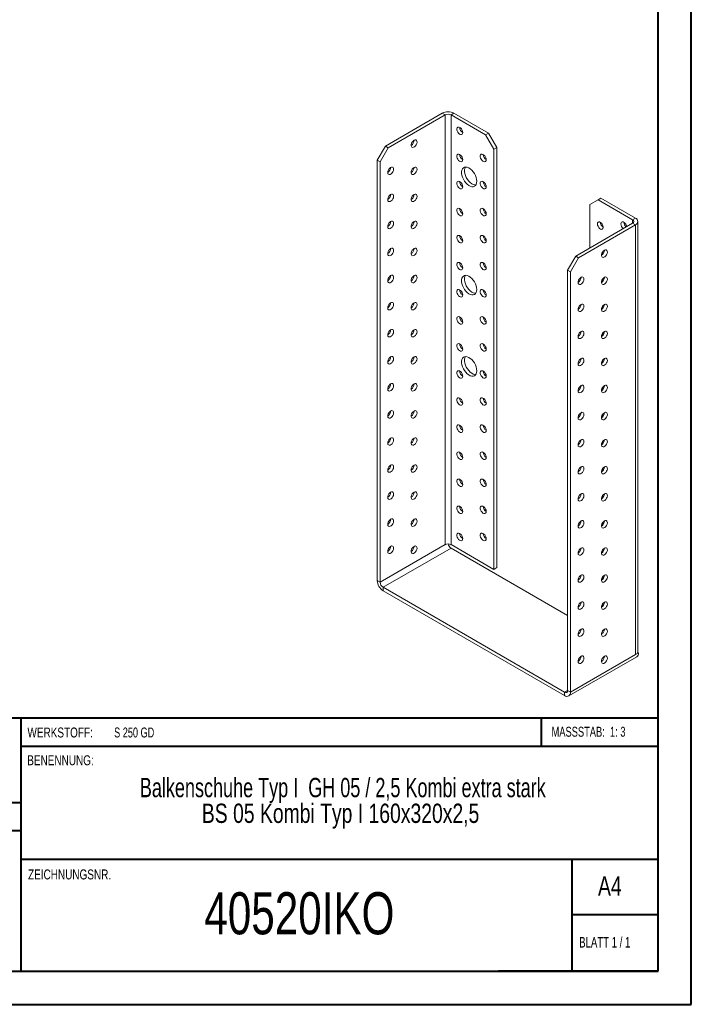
# Model space of a CAD drawing. Header units: millimetres. Extents: x 0 to 210, y 0 to 297.
# Tile 2 of 3: x 109 to 210, y 0 to 149. Entities that reach past the tile are written whole.
import ezdxf

# ---------------------------------------------------------------- set-up
doc = ezdxf.new("R2010")
doc.units = ezdxf.units.MM
doc.styles.add('SLDTEXTSTYLE0', font='TXT', dxfattribs={"width": 0.75})
doc.styles.add('SLDTEXTSTYLE1', font='TXT', dxfattribs={"width": 0.681818})
doc.styles.add('SLDTEXTSTYLE2', font='TXT', dxfattribs={"width": 0.7})
doc.styles.add('SLDTEXTSTYLE3', font='TXT', dxfattribs={"width": 0.6875})
doc.styles.add('SLDTEXTSTYLE4', font='TXT', dxfattribs={"width": 0.69898})

# ---------------------------------------------------------------- blocks, each defined once
blk = doc.blocks.new('SW_NOTE_1')
at = {"color": 0, "linetype": 'Continuous', "lineweight": 0, "char_height": 2.9104, "attachment_point": 2}
for s, insert, style in [('Balkenschuhe Typ I  GH 05 / 2,5 Kombi extra stark', (45.38, 3.75), 'SLDTEXTSTYLE4'), ('BS 05 Kombi Typ I 160x320x2,5', (45.05, -0.13), 'SLDTEXTSTYLE0')]:
    blk.add_mtext(s, dxfattribs=dict(at, insert=insert, style=style))

msp = doc.modelspace()

# ---------------------------------------------------------------- linework, layer by layer
at = {"color": 7, "linetype": 'Continuous', "lineweight": 40}
for p, q in [((210.08, 0.21), (210.08, 297.21)), ((205.08, 5.21), (205.08, 292.21)), ((205.08, 43.37), (10.11, 43.37)), ((108.91, 43.37), (108.91, 5.12)), ((187.47, 39.12), (187.47, 43.37)), ((205.08, 39.12), (108.91, 39.12)), ((108.91, 30.62), (10.11, 30.62)), ((108.91, 26.37), (10.11, 26.37)), ((108.91, 22.12), (205.08, 22.12)), ((192.08, 5.21), (192.08, 22.21)), ((205.08, 13.71), (192.08, 13.71)), ((10.08, 5.21), (205.08, 5.21)), ((205.08, 5.21), (180.99, 5.21)), ((0.08, 0.21), (210.08, 0.21))]:
    msp.add_line(p, q, dxfattribs=at)
at = {"color": 7, "linetype": 'Continuous', "lineweight": 15}
for p, q in [((163.92, 129.65), (172.49, 134.6)), ((164.36, 129.4), (172.93, 134.35)), ((172.93, 134.35), (172.49, 134.6)), ((172.93, 134.35), (172.93, 69.54)), ((173.82, 134.35), (174.26, 134.6)), ((173.82, 69.54), (173.82, 134.35)), ((173.82, 134.35), (179.03, 131.34)), ((174.26, 134.6), (179.47, 131.59)), ((179.03, 131.34), (179.47, 131.59)), ((180.27, 129.19), (179.03, 131.34)), ((179.47, 131.59), (180.71, 129.45)), ((162.68, 127.51), (163.92, 129.65)), ((164.36, 129.4), (163.12, 127.26)), ((163.92, 129.65), (164.36, 129.4)), ((180.71, 129.45), (180.27, 129.19)), ((180.71, 129.45), (180.71, 66.07)), ((180.27, 129.19), (180.27, 65.81)), ((163.12, 127.26), (162.68, 127.51)), ((162.68, 64.13), (162.68, 127.51)), ((163.12, 63.87), (163.12, 127.26)), ((196.44, 121.8), (196, 121.54)), ((196.44, 121.8), (201.66, 118.79)), ((196, 121.54), (194.76, 120.83)), ((194.76, 114.3), (194.76, 120.83)), ((196, 121.54), (201.22, 118.53)), ((192.64, 113.07), (201.22, 118.02)), ((193.08, 112.82), (201.66, 117.77)), ((201.22, 118.53), (201.66, 118.79)), ((201.22, 118.53), (201.22, 118.02)), ((201.22, 118.02), (201.66, 117.77)), ((201.66, 52.95), (201.66, 117.77)), ((202.02, 53.46), (202.02, 118.28)), ((191.41, 110.93), (192.64, 113.07)), ((192.64, 113.07), (193.08, 112.82)), ((193.08, 112.82), (191.85, 110.67)), ((191.85, 110.67), (191.41, 110.93)), ((191.41, 47.54), (191.41, 110.93)), ((191.85, 47.29), (191.85, 110.67)), ((172.93, 69.54), (163.12, 63.87)), ((163.56, 63.11), (173.82, 69.03)), ((180.27, 65.81), (173.82, 69.54)), ((191.41, 58.87), (173.82, 69.03)), ((180.71, 66.07), (180.27, 65.81)), ((163.12, 63.87), (162.68, 64.13)), ((163.56, 63.11), (190.96, 47.29)), ((163.56, 63.11), (163.56, 62.6)), ((163.56, 62.6), (190.96, 46.78)), ((196.8, 56.27), (196.62, 56.37)), ((191.59, 46.72), (201.84, 52.64)), ((191.85, 47.29), (201.66, 52.95)), ((202.1, 53.21), (201.66, 52.95)), ((201.98, 53.28), (202.1, 53.21)), ((191.41, 47.54), (190.96, 47.29)), ((191.41, 47.54), (191.85, 47.29)), ((190.96, 47.29), (190.96, 46.78))]:
    msp.add_line(p, q, dxfattribs=at)
at = {"color": 7, "linetype": 'Continuous', "lineweight": 15, "flags": 128}
for points in [[(175.58, 131.69), (175.56, 131.87), (175.49, 132.06), (175.38, 132.24), (175.25, 132.38), (175.11, 132.48), (174.96, 132.52), (174.84, 132.5), (174.75, 132.42), (174.71, 132.29), (174.71, 132.12), (174.75, 131.93), (174.84, 131.75), (174.96, 131.59), (175.11, 131.46), (175.25, 131.39), (175.38, 131.38), (175.49, 131.44), (175.56, 131.54), (175.58, 131.69)], [(168.25, 130.52), (168.1, 130.41), (167.98, 130.26), (167.88, 130.08), (167.82, 129.89), (167.81, 129.71), (167.84, 129.57), (167.92, 129.48), (168.04, 129.44), (168.17, 129.47), (168.32, 129.55), (168.46, 129.68), (168.57, 129.85), (168.65, 130.04), (168.69, 130.22), (168.68, 130.38), (168.62, 130.5), (168.52, 130.57), (168.39, 130.58), (168.25, 130.52)], [(175.58, 127.61), (175.56, 127.79), (175.49, 127.98), (175.38, 128.15), (175.25, 128.3), (175.11, 128.4), (174.96, 128.44), (174.84, 128.42), (174.75, 128.33), (174.71, 128.2), (174.71, 128.03), (174.75, 127.85), (174.84, 127.66), (174.96, 127.5), (175.11, 127.38), (175.25, 127.31), (175.38, 127.3), (175.49, 127.35), (175.56, 127.46), (175.58, 127.61)], [(179.12, 127.61), (179.1, 127.79), (179.03, 127.98), (178.92, 128.16), (178.79, 128.3), (178.64, 128.4), (178.5, 128.44), (178.38, 128.42), (178.29, 128.33), (178.24, 128.2), (178.24, 128.04), (178.29, 127.85), (178.38, 127.66), (178.5, 127.5), (178.64, 127.38), (178.79, 127.31), (178.92, 127.3), (179.03, 127.35), (179.1, 127.46), (179.12, 127.61)], [(164.71, 126.44), (164.57, 126.33), (164.44, 126.17), (164.34, 125.99), (164.28, 125.81), (164.27, 125.63), (164.31, 125.49), (164.39, 125.4), (164.5, 125.36), (164.64, 125.38), (164.78, 125.47), (164.92, 125.6), (165.04, 125.77), (165.12, 125.96), (165.15, 126.14), (165.14, 126.3), (165.08, 126.42), (164.98, 126.49), (164.86, 126.49), (164.71, 126.44)], [(168.25, 126.44), (168.1, 126.33), (167.98, 126.17), (167.88, 125.99), (167.82, 125.81), (167.81, 125.63), (167.84, 125.49), (167.92, 125.39), (168.04, 125.36), (168.17, 125.38), (168.32, 125.47), (168.46, 125.6), (168.57, 125.77), (168.65, 125.96), (168.69, 126.14), (168.68, 126.3), (168.62, 126.42), (168.52, 126.49), (168.39, 126.49), (168.25, 126.44)], [(177.71, 124.35), (177.68, 124.63), (177.61, 124.92), (177.5, 125.22), (177.35, 125.51), (177.16, 125.78), (176.96, 126.02), (176.73, 126.22), (176.5, 126.37), (176.27, 126.46), (176.05, 126.49), (175.85, 126.46), (175.68, 126.38), (175.55, 126.23), (175.46, 126.04), (175.41, 125.8), (175.41, 125.54), (175.46, 125.25), (175.55, 124.95), (175.68, 124.65), (175.85, 124.37), (176.05, 124.11), (176.27, 123.89), (176.5, 123.72), (176.73, 123.6), (176.96, 123.53), (177.16, 123.53), (177.35, 123.59), (177.5, 123.71), (177.61, 123.88), (177.68, 124.09), (177.71, 124.35)], [(176, 126.49), (175.99, 126.49), (175.9, 126.29), (175.85, 126.06), (175.85, 125.79), (175.9, 125.5), (175.99, 125.2), (176.13, 124.9), (176.29, 124.62), (176.49, 124.37), (176.71, 124.15), (176.94, 123.97), (177.17, 123.85), (177.4, 123.79), (177.56, 123.78)], [(175.58, 123.53), (175.56, 123.71), (175.49, 123.9), (175.38, 124.07), (175.25, 124.22), (175.11, 124.31), (174.96, 124.35), (174.84, 124.33), (174.75, 124.25), (174.71, 124.12), (174.71, 123.95), (174.75, 123.77), (174.84, 123.58), (174.96, 123.42), (175.11, 123.3), (175.25, 123.23), (175.38, 123.22), (175.49, 123.27), (175.56, 123.38), (175.58, 123.53)], [(179.12, 123.53), (179.1, 123.71), (179.03, 123.9), (178.92, 124.07), (178.79, 124.22), (178.64, 124.31), (178.5, 124.35), (178.38, 124.33), (178.29, 124.25), (178.24, 124.12), (178.24, 123.95), (178.29, 123.77), (178.38, 123.58), (178.5, 123.42), (178.64, 123.3), (178.79, 123.23), (178.92, 123.22), (179.03, 123.27), (179.1, 123.38), (179.12, 123.53)], [(164.71, 122.36), (164.57, 122.25), (164.44, 122.09), (164.34, 121.91), (164.28, 121.72), (164.27, 121.55), (164.31, 121.41), (164.39, 121.31), (164.5, 121.28), (164.64, 121.3), (164.78, 121.38), (164.92, 121.52), (165.04, 121.69), (165.12, 121.87), (165.15, 122.06), (165.14, 122.22), (165.08, 122.34), (164.98, 122.41), (164.86, 122.41), (164.71, 122.36)], [(168.25, 122.36), (168.1, 122.25), (167.98, 122.09), (167.88, 121.91), (167.82, 121.72), (167.81, 121.55), (167.84, 121.41), (167.92, 121.31), (168.04, 121.28), (168.17, 121.3), (168.32, 121.38), (168.46, 121.52), (168.57, 121.69), (168.65, 121.87), (168.69, 122.06), (168.68, 122.22), (168.62, 122.34), (168.52, 122.4), (168.39, 122.41), (168.25, 122.36)], [(175.58, 119.45), (175.56, 119.63), (175.49, 119.81), (175.38, 119.99), (175.25, 120.13), (175.11, 120.23), (174.96, 120.27), (174.84, 120.25), (174.75, 120.17), (174.71, 120.04), (174.71, 119.87), (174.75, 119.68), (174.84, 119.5), (174.96, 119.34), (175.11, 119.21), (175.25, 119.14), (175.38, 119.14), (175.49, 119.19), (175.56, 119.29), (175.58, 119.45)], [(179.12, 119.45), (179.1, 119.63), (179.03, 119.81), (178.92, 119.99), (178.79, 120.13), (178.64, 120.23), (178.5, 120.27), (178.38, 120.25), (178.29, 120.17), (178.24, 120.04), (178.24, 119.87), (178.29, 119.68), (178.38, 119.5), (178.5, 119.34), (178.64, 119.21), (178.79, 119.14), (178.92, 119.14), (179.03, 119.19), (179.1, 119.3), (179.12, 119.45)], [(164.71, 118.27), (164.57, 118.16), (164.44, 118.01), (164.34, 117.83), (164.28, 117.64), (164.27, 117.47), (164.31, 117.32), (164.39, 117.23), (164.5, 117.19), (164.64, 117.22), (164.78, 117.3), (164.92, 117.44), (165.04, 117.61), (165.12, 117.79), (165.15, 117.98), (165.14, 118.14), (165.08, 118.26), (164.98, 118.32), (164.86, 118.33), (164.71, 118.27)], [(168.25, 118.27), (168.1, 118.16), (167.98, 118.01), (167.88, 117.83), (167.82, 117.64), (167.81, 117.47), (167.84, 117.32), (167.92, 117.23), (168.04, 117.19), (168.17, 117.22), (168.32, 117.3), (168.46, 117.44), (168.57, 117.6), (168.65, 117.79), (168.69, 117.97), (168.68, 118.14), (168.62, 118.26), (168.52, 118.32), (168.39, 118.33), (168.25, 118.27)], [(195.91, 117.92), (195.94, 118.07), (196.01, 118.18), (196.11, 118.23), (196.25, 118.22), (196.39, 118.15), (196.53, 118.03), (196.65, 117.87), (196.74, 117.68), (196.79, 117.49), (196.79, 117.33), (196.74, 117.2), (196.65, 117.11), (196.53, 117.09), (196.39, 117.13), (196.25, 117.23), (196.11, 117.37), (196.01, 117.55), (195.94, 117.74), (195.91, 117.92)], [(199.45, 117.92), (199.47, 118.07), (199.54, 118.18), (199.65, 118.23), (199.78, 118.22), (199.93, 118.15), (200.07, 118.03), (200.19, 117.87), (200.28, 117.68), (200.32, 117.51)], [(175.58, 115.36), (175.56, 115.54), (175.49, 115.73), (175.38, 115.91), (175.25, 116.05), (175.11, 116.15), (174.96, 116.19), (174.84, 116.17), (174.75, 116.09), (174.71, 115.95), (174.71, 115.79), (174.75, 115.6), (174.84, 115.42), (174.96, 115.25), (175.11, 115.13), (175.25, 115.06), (175.38, 115.05), (175.49, 115.1), (175.56, 115.21), (175.58, 115.36)], [(179.12, 115.36), (179.1, 115.54), (179.03, 115.73), (178.92, 115.91), (178.79, 116.05), (178.64, 116.15), (178.5, 116.19), (178.38, 116.17), (178.29, 116.09), (178.24, 115.96), (178.24, 115.79), (178.29, 115.6), (178.38, 115.42), (178.5, 115.25), (178.64, 115.13), (178.79, 115.06), (178.92, 115.05), (179.03, 115.1), (179.1, 115.21), (179.12, 115.36)], [(164.71, 114.19), (164.57, 114.08), (164.44, 113.93), (164.34, 113.75), (164.28, 113.56), (164.27, 113.38), (164.31, 113.24), (164.39, 113.15), (164.5, 113.11), (164.64, 113.14), (164.78, 113.22), (164.92, 113.35), (165.04, 113.52), (165.12, 113.71), (165.15, 113.89), (165.14, 114.05), (165.08, 114.17), (164.98, 114.24), (164.86, 114.25), (164.71, 114.19)], [(168.25, 114.19), (168.1, 114.08), (167.98, 113.93), (167.88, 113.75), (167.82, 113.56), (167.81, 113.38), (167.84, 113.24), (167.92, 113.15), (168.04, 113.11), (168.17, 113.13), (168.32, 113.22), (168.46, 113.35), (168.57, 113.52), (168.65, 113.71), (168.69, 113.89), (168.68, 114.05), (168.62, 114.17), (168.52, 114.24), (168.39, 114.25), (168.25, 114.19)], [(196.97, 113.94), (196.83, 113.83), (196.7, 113.67), (196.6, 113.49), (196.55, 113.31), (196.53, 113.13), (196.57, 112.99), (196.65, 112.89), (196.76, 112.86), (196.9, 112.88), (197.05, 112.97), (197.18, 113.1), (197.3, 113.27), (197.38, 113.46), (197.41, 113.64), (197.4, 113.8), (197.34, 113.92), (197.25, 113.99), (197.12, 113.99), (196.97, 113.94)], [(196.74, 113.36), (196.69, 113.4), (196.6, 113.49)], [(196.71, 113.68), (196.74, 113.6), (196.79, 113.42)], [(175.58, 111.28), (175.56, 111.46), (175.49, 111.65), (175.38, 111.82), (175.25, 111.97), (175.11, 112.07), (174.96, 112.11), (174.84, 112.08), (174.75, 112), (174.71, 111.87), (174.71, 111.7), (174.75, 111.52), (174.84, 111.33), (174.96, 111.17), (175.11, 111.05), (175.25, 110.98), (175.38, 110.97), (175.49, 111.02), (175.56, 111.13), (175.58, 111.28)], [(179.12, 111.28), (179.1, 111.46), (179.03, 111.65), (178.92, 111.82), (178.79, 111.97), (178.64, 112.07), (178.5, 112.11), (178.38, 112.09), (178.29, 112), (178.24, 111.87), (178.24, 111.7), (178.29, 111.52), (178.38, 111.33), (178.5, 111.17), (178.64, 111.05), (178.79, 110.98), (178.92, 110.97), (179.03, 111.02), (179.1, 111.13), (179.12, 111.28)], [(164.71, 110.11), (164.57, 110), (164.44, 109.84), (164.34, 109.66), (164.28, 109.48), (164.27, 109.3), (164.31, 109.16), (164.39, 109.06), (164.5, 109.03), (164.64, 109.05), (164.78, 109.14), (164.92, 109.27), (165.04, 109.44), (165.12, 109.63), (165.15, 109.81), (165.14, 109.97), (165.08, 110.09), (164.98, 110.16), (164.86, 110.16), (164.71, 110.11)], [(168.25, 110.11), (168.1, 110), (167.98, 109.84), (167.88, 109.66), (167.82, 109.48), (167.81, 109.3), (167.84, 109.16), (167.92, 109.06), (168.04, 109.03), (168.17, 109.05), (168.32, 109.14), (168.46, 109.27), (168.57, 109.44), (168.65, 109.63), (168.69, 109.81), (168.68, 109.97), (168.62, 110.09), (168.52, 110.16), (168.39, 110.16), (168.25, 110.11)], [(177.71, 108.02), (177.68, 108.3), (177.61, 108.59), (177.5, 108.89), (177.35, 109.18), (177.16, 109.45), (176.96, 109.69), (176.73, 109.89), (176.5, 110.04), (176.27, 110.13), (176.05, 110.16), (175.85, 110.13), (175.68, 110.05), (175.55, 109.9), (175.46, 109.71), (175.41, 109.47), (175.41, 109.2), (175.46, 108.91), (175.55, 108.61), (175.68, 108.32), (175.85, 108.04), (176.05, 107.78), (176.27, 107.56), (176.5, 107.39), (176.73, 107.27), (176.96, 107.2), (177.16, 107.2), (177.35, 107.26), (177.5, 107.38), (177.61, 107.55), (177.68, 107.76), (177.71, 108.02)], [(176, 110.16), (175.99, 110.16), (175.9, 109.96), (175.85, 109.73), (175.85, 109.46), (175.9, 109.17), (175.99, 108.87), (176.13, 108.57), (176.29, 108.29), (176.49, 108.03), (176.71, 107.82), (176.94, 107.64), (177.17, 107.52), (177.4, 107.46), (177.56, 107.45)], [(193.44, 109.86), (193.29, 109.75), (193.17, 109.59), (193.07, 109.41), (193.01, 109.22), (193, 109.05), (193.03, 108.91), (193.11, 108.81), (193.23, 108.78), (193.37, 108.8), (193.51, 108.88), (193.65, 109.02), (193.76, 109.19), (193.84, 109.37), (193.88, 109.56), (193.87, 109.72), (193.81, 109.84), (193.71, 109.9), (193.58, 109.91), (193.44, 109.86)], [(196.97, 109.86), (196.83, 109.74), (196.7, 109.59), (196.6, 109.41), (196.55, 109.22), (196.53, 109.05), (196.57, 108.91), (196.65, 108.81), (196.76, 108.77), (196.9, 108.8), (197.05, 108.88), (197.18, 109.02), (197.3, 109.19), (197.38, 109.37), (197.41, 109.56), (197.4, 109.72), (197.34, 109.84), (197.25, 109.9), (197.12, 109.91), (196.97, 109.86)], [(196.74, 109.28), (196.69, 109.32), (196.6, 109.41)], [(196.71, 109.6), (196.74, 109.52), (196.79, 109.34)], [(175.58, 107.2), (175.56, 107.38), (175.49, 107.57), (175.38, 107.74), (175.25, 107.89), (175.11, 107.98), (174.96, 108.02), (174.84, 108), (174.75, 107.92), (174.71, 107.79), (174.71, 107.62), (174.75, 107.44), (174.84, 107.25), (174.96, 107.09), (175.11, 106.97), (175.25, 106.9), (175.38, 106.89), (175.49, 106.94), (175.56, 107.05), (175.58, 107.2)], [(179.12, 107.2), (179.1, 107.38), (179.03, 107.57), (178.92, 107.74), (178.79, 107.89), (178.64, 107.98), (178.5, 108.02), (178.38, 108), (178.29, 107.92), (178.24, 107.79), (178.24, 107.62), (178.29, 107.44), (178.38, 107.25), (178.5, 107.09), (178.64, 106.97), (178.79, 106.9), (178.92, 106.89), (179.03, 106.94), (179.1, 107.05), (179.12, 107.2)], [(164.71, 106.03), (164.57, 105.91), (164.44, 105.76), (164.34, 105.58), (164.28, 105.39), (164.27, 105.22), (164.31, 105.08), (164.39, 104.98), (164.5, 104.94), (164.64, 104.97), (164.78, 105.05), (164.92, 105.19), (165.04, 105.36), (165.12, 105.54), (165.15, 105.73), (165.14, 105.89), (165.08, 106.01), (164.98, 106.07), (164.86, 106.08), (164.71, 106.03)], [(168.25, 106.03), (168.1, 105.91), (167.98, 105.76), (167.88, 105.58), (167.82, 105.39), (167.81, 105.22), (167.84, 105.08), (167.92, 104.98), (168.04, 104.94), (168.17, 104.97), (168.32, 105.05), (168.46, 105.19), (168.57, 105.36), (168.65, 105.54), (168.69, 105.73), (168.68, 105.89), (168.62, 106.01), (168.52, 106.07), (168.39, 106.08), (168.25, 106.03)], [(193.44, 105.77), (193.29, 105.66), (193.17, 105.51), (193.07, 105.33), (193.01, 105.14), (193, 104.97), (193.03, 104.82), (193.11, 104.73), (193.23, 104.69), (193.37, 104.72), (193.51, 104.8), (193.65, 104.94), (193.76, 105.1), (193.84, 105.29), (193.88, 105.47), (193.87, 105.64), (193.81, 105.76), (193.71, 105.82), (193.58, 105.83), (193.44, 105.77)], [(196.97, 105.77), (196.83, 105.66), (196.7, 105.51), (196.6, 105.33), (196.55, 105.14), (196.53, 104.97), (196.57, 104.82), (196.65, 104.73), (196.76, 104.69), (196.9, 104.72), (197.05, 104.8), (197.18, 104.93), (197.3, 105.1), (197.38, 105.29), (197.41, 105.47), (197.4, 105.63), (197.34, 105.75), (197.25, 105.82), (197.12, 105.83), (196.97, 105.77)], [(196.71, 105.52), (196.74, 105.43), (196.79, 105.25)], [(196.74, 105.19), (196.69, 105.24), (196.6, 105.32)], [(175.58, 103.12), (175.56, 103.3), (175.49, 103.48), (175.38, 103.66), (175.25, 103.8), (175.11, 103.9), (174.96, 103.94), (174.84, 103.92), (174.75, 103.84), (174.71, 103.71), (174.71, 103.54), (174.75, 103.35), (174.84, 103.17), (174.96, 103.01), (175.11, 102.88), (175.25, 102.81), (175.38, 102.8), (175.49, 102.86), (175.56, 102.96), (175.58, 103.12)], [(179.12, 103.12), (179.1, 103.3), (179.03, 103.48), (178.92, 103.66), (178.79, 103.8), (178.64, 103.9), (178.5, 103.94), (178.38, 103.92), (178.29, 103.84), (178.24, 103.71), (178.24, 103.54), (178.29, 103.35), (178.38, 103.17), (178.5, 103.01), (178.64, 102.88), (178.79, 102.81), (178.92, 102.8), (179.03, 102.86), (179.1, 102.96), (179.12, 103.12)], [(164.71, 101.94), (164.57, 101.83), (164.44, 101.68), (164.34, 101.5), (164.28, 101.31), (164.27, 101.14), (164.31, 100.99), (164.39, 100.9), (164.5, 100.86), (164.64, 100.89), (164.78, 100.97), (164.92, 101.1), (165.04, 101.27), (165.12, 101.46), (165.15, 101.64), (165.14, 101.8), (165.08, 101.93), (164.98, 101.99), (164.86, 102), (164.71, 101.94)], [(168.25, 101.94), (168.1, 101.83), (167.98, 101.68), (167.88, 101.5), (167.82, 101.31), (167.81, 101.14), (167.84, 100.99), (167.92, 100.9), (168.04, 100.86), (168.17, 100.89), (168.32, 100.97), (168.46, 101.1), (168.57, 101.27), (168.65, 101.46), (168.69, 101.64), (168.68, 101.8), (168.62, 101.92), (168.52, 101.99), (168.39, 102), (168.25, 101.94)], [(193.44, 101.69), (193.29, 101.58), (193.17, 101.43), (193.07, 101.25), (193.01, 101.06), (193, 100.88), (193.03, 100.74), (193.11, 100.65), (193.23, 100.61), (193.37, 100.63), (193.51, 100.72), (193.65, 100.85), (193.76, 101.02), (193.84, 101.21), (193.88, 101.39), (193.87, 101.55), (193.81, 101.67), (193.71, 101.74), (193.58, 101.75), (193.44, 101.69)], [(196.97, 101.69), (196.83, 101.58), (196.7, 101.43), (196.6, 101.25), (196.55, 101.06), (196.53, 100.88), (196.57, 100.74), (196.65, 100.65), (196.76, 100.61), (196.9, 100.63), (197.05, 100.72), (197.18, 100.85), (197.3, 101.02), (197.38, 101.21), (197.41, 101.39), (197.4, 101.55), (197.34, 101.67), (197.25, 101.74), (197.12, 101.75), (196.97, 101.69)], [(196.74, 101.11), (196.69, 101.15), (196.6, 101.24)], [(196.71, 101.43), (196.74, 101.35), (196.79, 101.17)], [(175.58, 99.03), (175.56, 99.21), (175.49, 99.4), (175.38, 99.58), (175.25, 99.72), (175.11, 99.82), (174.96, 99.86), (174.84, 99.84), (174.75, 99.76), (174.71, 99.62), (174.71, 99.46), (174.75, 99.27), (174.84, 99.09), (174.96, 98.92), (175.11, 98.8), (175.25, 98.73), (175.38, 98.72), (175.49, 98.77), (175.56, 98.88), (175.58, 99.03)], [(179.12, 99.03), (179.1, 99.21), (179.03, 99.4), (178.92, 99.58), (178.79, 99.72), (178.64, 99.82), (178.5, 99.86), (178.38, 99.84), (178.29, 99.76), (178.24, 99.62), (178.24, 99.46), (178.29, 99.27), (178.38, 99.09), (178.5, 98.92), (178.64, 98.8), (178.79, 98.73), (178.92, 98.72), (179.03, 98.77), (179.1, 98.88), (179.12, 99.03)], [(164.71, 97.86), (164.57, 97.75), (164.44, 97.6), (164.34, 97.42), (164.28, 97.23), (164.27, 97.05), (164.31, 96.91), (164.39, 96.82), (164.5, 96.78), (164.64, 96.8), (164.78, 96.89), (164.92, 97.02), (165.04, 97.19), (165.12, 97.38), (165.15, 97.56), (165.14, 97.72), (165.08, 97.84), (164.98, 97.91), (164.86, 97.92), (164.71, 97.86)], [(168.25, 97.86), (168.1, 97.75), (167.98, 97.6), (167.88, 97.41), (167.82, 97.23), (167.81, 97.05), (167.84, 96.91), (167.92, 96.82), (168.04, 96.78), (168.17, 96.8), (168.32, 96.89), (168.46, 97.02), (168.57, 97.19), (168.65, 97.38), (168.69, 97.56), (168.68, 97.72), (168.62, 97.84), (168.52, 97.91), (168.39, 97.91), (168.25, 97.86)], [(177.71, 95.77), (177.68, 96.05), (177.61, 96.34), (177.5, 96.64), (177.35, 96.94), (177.16, 97.21), (176.96, 97.44), (176.73, 97.64), (176.5, 97.79), (176.27, 97.88), (176.05, 97.91), (175.85, 97.89), (175.68, 97.8), (175.55, 97.65), (175.46, 97.46), (175.41, 97.22), (175.41, 96.96), (175.46, 96.67), (175.55, 96.37), (175.68, 96.07), (175.85, 95.79), (176.05, 95.53), (176.27, 95.31), (176.5, 95.14), (176.73, 95.02), (176.96, 94.96), (177.16, 94.95), (177.35, 95.01), (177.5, 95.13), (177.61, 95.3), (177.68, 95.51), (177.71, 95.77)], [(176, 97.91), (175.99, 97.91), (175.9, 97.72), (175.85, 97.48), (175.85, 97.21), (175.9, 96.92), (175.99, 96.62), (176.13, 96.32), (176.29, 96.04), (176.49, 95.79), (176.71, 95.57), (176.94, 95.39), (177.17, 95.27), (177.4, 95.21), (177.56, 95.2)], [(193.44, 97.61), (193.29, 97.5), (193.17, 97.34), (193.07, 97.16), (193.01, 96.98), (193, 96.8), (193.03, 96.66), (193.11, 96.56), (193.23, 96.53), (193.37, 96.55), (193.51, 96.64), (193.65, 96.77), (193.76, 96.94), (193.84, 97.13), (193.88, 97.31), (193.87, 97.47), (193.81, 97.59), (193.71, 97.66), (193.58, 97.66), (193.44, 97.61)], [(196.97, 97.61), (196.83, 97.5), (196.7, 97.34), (196.6, 97.16), (196.55, 96.97), (196.53, 96.8), (196.57, 96.66), (196.65, 96.56), (196.76, 96.53), (196.9, 96.55), (197.05, 96.64), (197.18, 96.77), (197.3, 96.94), (197.38, 97.13), (197.41, 97.31), (197.4, 97.47), (197.34, 97.59), (197.25, 97.66), (197.12, 97.66), (196.97, 97.61)], [(196.74, 97.03), (196.69, 97.07), (196.6, 97.16)], [(196.71, 97.35), (196.74, 97.27), (196.79, 97.09)], [(175.58, 94.95), (175.56, 95.13), (175.49, 95.32), (175.38, 95.49), (175.25, 95.64), (175.11, 95.74), (174.96, 95.78), (174.84, 95.75), (174.75, 95.67), (174.71, 95.54), (174.71, 95.37), (174.75, 95.19), (174.84, 95), (174.96, 94.84), (175.11, 94.72), (175.25, 94.65), (175.38, 94.64), (175.49, 94.69), (175.56, 94.8), (175.58, 94.95)], [(179.12, 94.95), (179.1, 95.13), (179.03, 95.32), (178.92, 95.49), (178.79, 95.64), (178.64, 95.74), (178.5, 95.78), (178.38, 95.75), (178.29, 95.67), (178.24, 95.54), (178.24, 95.37), (178.29, 95.19), (178.38, 95), (178.5, 94.84), (178.64, 94.72), (178.79, 94.65), (178.92, 94.64), (179.03, 94.69), (179.1, 94.8), (179.12, 94.95)], [(164.71, 93.78), (164.57, 93.67), (164.44, 93.51), (164.34, 93.33), (164.28, 93.14), (164.27, 92.97), (164.31, 92.83), (164.39, 92.73), (164.5, 92.7), (164.64, 92.72), (164.78, 92.81), (164.92, 92.94), (165.04, 93.11), (165.12, 93.3), (165.15, 93.48), (165.14, 93.64), (165.08, 93.76), (164.98, 93.83), (164.86, 93.83), (164.71, 93.78)], [(168.25, 93.78), (168.1, 93.67), (167.98, 93.51), (167.88, 93.33), (167.82, 93.14), (167.81, 92.97), (167.84, 92.83), (167.92, 92.73), (168.04, 92.7), (168.17, 92.72), (168.32, 92.81), (168.46, 92.94), (168.57, 93.11), (168.65, 93.3), (168.69, 93.48), (168.68, 93.64), (168.62, 93.76), (168.52, 93.83), (168.39, 93.83), (168.25, 93.78)], [(193.44, 93.52), (193.29, 93.41), (193.17, 93.26), (193.07, 93.08), (193.01, 92.89), (193, 92.72), (193.03, 92.58), (193.11, 92.48), (193.23, 92.44), (193.37, 92.47), (193.51, 92.55), (193.65, 92.69), (193.76, 92.86), (193.84, 93.04), (193.88, 93.23), (193.87, 93.39), (193.81, 93.51), (193.71, 93.57), (193.58, 93.58), (193.44, 93.52)], [(196.97, 93.52), (196.83, 93.41), (196.7, 93.26), (196.6, 93.08), (196.55, 92.89), (196.53, 92.72), (196.57, 92.58), (196.65, 92.48), (196.76, 92.44), (196.9, 92.47), (197.05, 92.55), (197.18, 92.69), (197.3, 92.86), (197.38, 93.04), (197.41, 93.23), (197.4, 93.39), (197.34, 93.51), (197.25, 93.57), (197.12, 93.58), (196.97, 93.52)], [(196.74, 92.94), (196.69, 92.99), (196.6, 93.08)], [(196.71, 93.27), (196.74, 93.18), (196.79, 93)], [(175.58, 90.87), (175.56, 91.05), (175.49, 91.24), (175.38, 91.41), (175.25, 91.55), (175.11, 91.65), (174.96, 91.69), (174.84, 91.67), (174.75, 91.59), (174.71, 91.46), (174.71, 91.29), (174.75, 91.1), (174.84, 90.92), (174.96, 90.76), (175.11, 90.64), (175.25, 90.57), (175.38, 90.56), (175.49, 90.61), (175.56, 90.72), (175.58, 90.87)], [(179.12, 90.87), (179.1, 91.05), (179.03, 91.24), (178.92, 91.41), (178.79, 91.56), (178.64, 91.65), (178.5, 91.69), (178.38, 91.67), (178.29, 91.59), (178.24, 91.46), (178.24, 91.29), (178.29, 91.1), (178.38, 90.92), (178.5, 90.76), (178.64, 90.64), (178.79, 90.57), (178.92, 90.56), (179.03, 90.61), (179.1, 90.72), (179.12, 90.87)], [(164.71, 89.69), (164.57, 89.58), (164.44, 89.43), (164.34, 89.25), (164.28, 89.06), (164.27, 88.89), (164.31, 88.75), (164.39, 88.65), (164.5, 88.61), (164.64, 88.64), (164.78, 88.72), (164.92, 88.86), (165.04, 89.03), (165.12, 89.21), (165.15, 89.4), (165.14, 89.56), (165.08, 89.68), (164.98, 89.74), (164.86, 89.75), (164.71, 89.69)], [(168.25, 89.69), (168.1, 89.58), (167.98, 89.43), (167.88, 89.25), (167.82, 89.06), (167.81, 88.89), (167.84, 88.75), (167.92, 88.65), (168.04, 88.61), (168.17, 88.64), (168.32, 88.72), (168.46, 88.86), (168.57, 89.03), (168.65, 89.21), (168.69, 89.4), (168.68, 89.56), (168.62, 89.68), (168.52, 89.74), (168.39, 89.75), (168.25, 89.69)], [(193.44, 89.44), (193.29, 89.33), (193.17, 89.18), (193.07, 89), (193.01, 88.81), (193, 88.64), (193.03, 88.49), (193.11, 88.4), (193.23, 88.36), (193.37, 88.39), (193.51, 88.47), (193.65, 88.6), (193.76, 88.77), (193.84, 88.96), (193.88, 89.14), (193.87, 89.3), (193.81, 89.42), (193.71, 89.49), (193.58, 89.5), (193.44, 89.44)], [(196.97, 89.44), (196.83, 89.33), (196.7, 89.18), (196.6, 89), (196.55, 88.81), (196.53, 88.64), (196.57, 88.49), (196.65, 88.4), (196.76, 88.36), (196.9, 88.39), (197.05, 88.47), (197.18, 88.6), (197.3, 88.77), (197.38, 88.96), (197.41, 89.14), (197.4, 89.3), (197.34, 89.42), (197.25, 89.49), (197.12, 89.5), (196.97, 89.44)], [(196.71, 89.19), (196.74, 89.1), (196.79, 88.92)], [(196.74, 88.86), (196.69, 88.91), (196.6, 88.99)], [(175.58, 86.79), (175.56, 86.96), (175.49, 87.15), (175.38, 87.33), (175.25, 87.47), (175.11, 87.57), (174.96, 87.61), (174.84, 87.59), (174.75, 87.51), (174.71, 87.38), (174.71, 87.21), (174.75, 87.02), (174.84, 86.84), (174.96, 86.68), (175.11, 86.55), (175.25, 86.48), (175.38, 86.47), (175.49, 86.53), (175.56, 86.63), (175.58, 86.79)], [(179.12, 86.79), (179.1, 86.96), (179.03, 87.15), (178.92, 87.33), (178.79, 87.47), (178.64, 87.57), (178.5, 87.61), (178.38, 87.59), (178.29, 87.51), (178.24, 87.38), (178.24, 87.21), (178.29, 87.02), (178.38, 86.84), (178.5, 86.68), (178.64, 86.55), (178.79, 86.48), (178.92, 86.47), (179.03, 86.53), (179.1, 86.63), (179.12, 86.79)], [(164.71, 85.61), (164.57, 85.5), (164.44, 85.35), (164.34, 85.17), (164.28, 84.98), (164.27, 84.81), (164.31, 84.66), (164.39, 84.57), (164.5, 84.53), (164.64, 84.56), (164.78, 84.64), (164.92, 84.77), (165.04, 84.94), (165.12, 85.13), (165.15, 85.31), (165.14, 85.47), (165.08, 85.59), (164.98, 85.66), (164.86, 85.67), (164.71, 85.61)], [(168.25, 85.61), (168.1, 85.5), (167.98, 85.35), (167.88, 85.17), (167.82, 84.98), (167.81, 84.8), (167.84, 84.66), (167.92, 84.57), (168.04, 84.53), (168.17, 84.56), (168.32, 84.64), (168.46, 84.77), (168.57, 84.94), (168.65, 85.13), (168.69, 85.31), (168.68, 85.47), (168.62, 85.59), (168.52, 85.66), (168.39, 85.67), (168.25, 85.61)], [(193.44, 85.36), (193.29, 85.25), (193.17, 85.1), (193.07, 84.91), (193.01, 84.73), (193, 84.55), (193.03, 84.41), (193.11, 84.32), (193.23, 84.28), (193.37, 84.3), (193.51, 84.39), (193.65, 84.52), (193.76, 84.69), (193.84, 84.88), (193.88, 85.06), (193.87, 85.22), (193.81, 85.34), (193.71, 85.41), (193.58, 85.41), (193.44, 85.36)], [(196.97, 85.36), (196.83, 85.25), (196.7, 85.09), (196.6, 84.91), (196.55, 84.73), (196.53, 84.55), (196.57, 84.41), (196.65, 84.32), (196.76, 84.28), (196.9, 84.3), (197.05, 84.39), (197.18, 84.52), (197.3, 84.69), (197.38, 84.88), (197.41, 85.06), (197.4, 85.22), (197.34, 85.34), (197.25, 85.41), (197.12, 85.41), (196.97, 85.36)], [(196.74, 84.78), (196.69, 84.82), (196.6, 84.91)], [(196.71, 85.1), (196.74, 85.02), (196.79, 84.84)], [(175.58, 82.7), (175.56, 82.88), (175.49, 83.07), (175.38, 83.25), (175.25, 83.39), (175.11, 83.49), (174.96, 83.53), (174.84, 83.51), (174.75, 83.42), (174.71, 83.29), (174.71, 83.13), (174.75, 82.94), (174.84, 82.75), (174.96, 82.59), (175.11, 82.47), (175.25, 82.4), (175.38, 82.39), (175.49, 82.44), (175.56, 82.55), (175.58, 82.7)], [(179.12, 82.7), (179.1, 82.88), (179.03, 83.07), (178.92, 83.25), (178.79, 83.39), (178.64, 83.49), (178.5, 83.53), (178.38, 83.51), (178.29, 83.43), (178.24, 83.29), (178.24, 83.13), (178.29, 82.94), (178.38, 82.76), (178.5, 82.59), (178.64, 82.47), (178.79, 82.4), (178.92, 82.39), (179.03, 82.44), (179.1, 82.55), (179.12, 82.7)], [(164.71, 81.53), (164.57, 81.42), (164.44, 81.26), (164.34, 81.08), (164.28, 80.9), (164.27, 80.72), (164.31, 80.58), (164.39, 80.49), (164.5, 80.45), (164.64, 80.47), (164.78, 80.56), (164.92, 80.69), (165.04, 80.86), (165.12, 81.05), (165.15, 81.23), (165.14, 81.39), (165.08, 81.51), (164.98, 81.58), (164.86, 81.58), (164.71, 81.53)], [(168.25, 81.53), (168.1, 81.42), (167.98, 81.26), (167.88, 81.08), (167.82, 80.9), (167.81, 80.72), (167.84, 80.58), (167.92, 80.49), (168.04, 80.45), (168.17, 80.47), (168.32, 80.56), (168.46, 80.69), (168.57, 80.86), (168.65, 81.05), (168.69, 81.23), (168.68, 81.39), (168.62, 81.51), (168.52, 81.58), (168.39, 81.58), (168.25, 81.53)], [(193.44, 81.28), (193.29, 81.17), (193.17, 81.01), (193.07, 80.83), (193.01, 80.64), (193, 80.47), (193.03, 80.33), (193.11, 80.23), (193.23, 80.2), (193.37, 80.22), (193.51, 80.3), (193.65, 80.44), (193.76, 80.61), (193.84, 80.8), (193.88, 80.98), (193.87, 81.14), (193.81, 81.26), (193.71, 81.33), (193.58, 81.33), (193.44, 81.28)], [(196.97, 81.28), (196.83, 81.17), (196.7, 81.01), (196.6, 80.83), (196.55, 80.64), (196.53, 80.47), (196.57, 80.33), (196.65, 80.23), (196.76, 80.2), (196.9, 80.22), (197.05, 80.3), (197.18, 80.44), (197.3, 80.61), (197.38, 80.79), (197.41, 80.98), (197.4, 81.14), (197.34, 81.26), (197.25, 81.33), (197.12, 81.33), (196.97, 81.28)], [(196.74, 80.7), (196.69, 80.74), (196.6, 80.83)], [(196.71, 81.02), (196.74, 80.94), (196.79, 80.76)], [(175.58, 78.62), (175.56, 78.8), (175.49, 78.99), (175.38, 79.16), (175.25, 79.31), (175.11, 79.4), (174.96, 79.44), (174.84, 79.42), (174.75, 79.34), (174.71, 79.21), (174.71, 79.04), (174.75, 78.86), (174.84, 78.67), (174.96, 78.51), (175.11, 78.39), (175.25, 78.32), (175.38, 78.31), (175.49, 78.36), (175.56, 78.47), (175.58, 78.62)], [(179.12, 78.62), (179.1, 78.8), (179.03, 78.99), (178.92, 79.16), (178.79, 79.31), (178.64, 79.4), (178.5, 79.44), (178.38, 79.42), (178.29, 79.34), (178.24, 79.21), (178.24, 79.04), (178.29, 78.86), (178.38, 78.67), (178.5, 78.51), (178.64, 78.39), (178.79, 78.32), (178.92, 78.31), (179.03, 78.36), (179.1, 78.47), (179.12, 78.62)], [(164.71, 77.45), (164.57, 77.34), (164.44, 77.18), (164.34, 77), (164.28, 76.81), (164.27, 76.64), (164.31, 76.5), (164.39, 76.4), (164.5, 76.37), (164.64, 76.39), (164.78, 76.47), (164.92, 76.61), (165.04, 76.78), (165.12, 76.96), (165.15, 77.15), (165.14, 77.31), (165.08, 77.43), (164.98, 77.5), (164.86, 77.5), (164.71, 77.45)], [(168.25, 77.45), (168.1, 77.34), (167.98, 77.18), (167.88, 77), (167.82, 76.81), (167.81, 76.64), (167.84, 76.5), (167.92, 76.4), (168.04, 76.37), (168.17, 76.39), (168.32, 76.47), (168.46, 76.61), (168.57, 76.78), (168.65, 76.96), (168.69, 77.15), (168.68, 77.31), (168.62, 77.43), (168.52, 77.5), (168.39, 77.5), (168.25, 77.45)], [(193.44, 77.19), (193.29, 77.08), (193.17, 76.93), (193.07, 76.75), (193.01, 76.56), (193, 76.39), (193.03, 76.25), (193.11, 76.15), (193.23, 76.11), (193.37, 76.14), (193.51, 76.22), (193.65, 76.36), (193.76, 76.53), (193.84, 76.71), (193.88, 76.9), (193.87, 77.06), (193.81, 77.18), (193.71, 77.24), (193.58, 77.25), (193.44, 77.19)], [(196.97, 77.19), (196.83, 77.08), (196.7, 76.93), (196.6, 76.75), (196.55, 76.56), (196.53, 76.39), (196.57, 76.24), (196.65, 76.15), (196.76, 76.11), (196.9, 76.14), (197.05, 76.22), (197.18, 76.36), (197.3, 76.53), (197.38, 76.71), (197.41, 76.9), (197.4, 77.06), (197.34, 77.18), (197.25, 77.24), (197.12, 77.25), (196.97, 77.19)], [(196.74, 76.61), (196.69, 76.66), (196.6, 76.74)], [(196.71, 76.94), (196.74, 76.85), (196.79, 76.67)], [(175.58, 74.54), (175.56, 74.72), (175.49, 74.9), (175.38, 75.08), (175.25, 75.22), (175.11, 75.32), (174.96, 75.36), (174.84, 75.34), (174.75, 75.26), (174.71, 75.13), (174.71, 74.96), (174.75, 74.77), (174.84, 74.59), (174.96, 74.43), (175.11, 74.3), (175.25, 74.23), (175.38, 74.23), (175.49, 74.28), (175.56, 74.39), (175.58, 74.54)], [(179.12, 74.54), (179.1, 74.72), (179.03, 74.9), (178.92, 75.08), (178.79, 75.22), (178.64, 75.32), (178.5, 75.36), (178.38, 75.34), (178.29, 75.26), (178.24, 75.13), (178.24, 74.96), (178.29, 74.77), (178.38, 74.59), (178.5, 74.43), (178.64, 74.3), (178.79, 74.24), (178.92, 74.23), (179.03, 74.28), (179.1, 74.39), (179.12, 74.54)], [(164.71, 73.36), (164.57, 73.25), (164.44, 73.1), (164.34, 72.92), (164.28, 72.73), (164.27, 72.56), (164.31, 72.41), (164.39, 72.32), (164.5, 72.28), (164.64, 72.31), (164.78, 72.39), (164.92, 72.53), (165.04, 72.7), (165.12, 72.88), (165.15, 73.07), (165.14, 73.23), (165.08, 73.35), (164.98, 73.41), (164.86, 73.42), (164.71, 73.36)], [(168.25, 73.36), (168.1, 73.25), (167.98, 73.1), (167.88, 72.92), (167.82, 72.73), (167.81, 72.56), (167.84, 72.41), (167.92, 72.32), (168.04, 72.28), (168.17, 72.31), (168.32, 72.39), (168.46, 72.53), (168.57, 72.7), (168.65, 72.88), (168.69, 73.07), (168.68, 73.23), (168.62, 73.35), (168.52, 73.41), (168.39, 73.42), (168.25, 73.36)], [(193.44, 73.11), (193.29, 73), (193.17, 72.85), (193.07, 72.67), (193.01, 72.48), (193, 72.3), (193.03, 72.16), (193.11, 72.07), (193.23, 72.03), (193.37, 72.06), (193.51, 72.14), (193.65, 72.27), (193.76, 72.44), (193.84, 72.63), (193.88, 72.81), (193.87, 72.97), (193.81, 73.09), (193.71, 73.16), (193.58, 73.17), (193.44, 73.11)], [(196.97, 73.11), (196.83, 73), (196.7, 72.85), (196.6, 72.67), (196.55, 72.48), (196.53, 72.3), (196.57, 72.16), (196.65, 72.07), (196.76, 72.03), (196.9, 72.06), (197.05, 72.14), (197.18, 72.27), (197.3, 72.44), (197.38, 72.63), (197.41, 72.81), (197.4, 72.97), (197.34, 73.09), (197.25, 73.16), (197.12, 73.17), (196.97, 73.11)], [(196.71, 72.86), (196.74, 72.77), (196.79, 72.59)], [(196.74, 72.53), (196.69, 72.58), (196.6, 72.66)], [(175.58, 70.45), (175.56, 70.63), (175.49, 70.82), (175.38, 71), (175.25, 71.14), (175.11, 71.24), (174.96, 71.28), (174.84, 71.26), (174.75, 71.18), (174.71, 71.05), (174.71, 70.88), (174.75, 70.69), (174.84, 70.51), (174.96, 70.34), (175.11, 70.22), (175.25, 70.15), (175.38, 70.14), (175.49, 70.19), (175.56, 70.3), (175.58, 70.45)], [(179.12, 70.45), (179.1, 70.63), (179.03, 70.82), (178.92, 71), (178.79, 71.14), (178.64, 71.24), (178.5, 71.28), (178.38, 71.26), (178.29, 71.18), (178.24, 71.05), (178.24, 70.88), (178.29, 70.69), (178.38, 70.51), (178.5, 70.34), (178.64, 70.22), (178.79, 70.15), (178.92, 70.14), (179.03, 70.19), (179.1, 70.3), (179.12, 70.45)], [(164.71, 69.28), (164.57, 69.17), (164.44, 69.02), (164.34, 68.84), (164.28, 68.65), (164.27, 68.47), (164.31, 68.33), (164.39, 68.24), (164.5, 68.2), (164.64, 68.23), (164.78, 68.31), (164.92, 68.44), (165.04, 68.61), (165.12, 68.8), (165.15, 68.98), (165.14, 69.14), (165.08, 69.26), (164.98, 69.33), (164.86, 69.34), (164.71, 69.28)], [(168.25, 69.28), (168.1, 69.17), (167.98, 69.02), (167.88, 68.84), (167.82, 68.65), (167.81, 68.47), (167.84, 68.33), (167.92, 68.24), (168.04, 68.2), (168.17, 68.23), (168.32, 68.31), (168.46, 68.44), (168.57, 68.61), (168.65, 68.8), (168.69, 68.98), (168.68, 69.14), (168.62, 69.26), (168.52, 69.33), (168.39, 69.34), (168.25, 69.28)], [(193.44, 69.03), (193.29, 68.92), (193.17, 68.76), (193.07, 68.58), (193.01, 68.4), (193, 68.22), (193.03, 68.08), (193.11, 67.98), (193.23, 67.95), (193.37, 67.97), (193.51, 68.06), (193.65, 68.19), (193.76, 68.36), (193.84, 68.55), (193.88, 68.73), (193.87, 68.89), (193.81, 69.01), (193.71, 69.08), (193.58, 69.08), (193.44, 69.03)], [(196.97, 69.03), (196.83, 68.92), (196.7, 68.76), (196.6, 68.58), (196.55, 68.4), (196.53, 68.22), (196.57, 68.08), (196.65, 67.98), (196.76, 67.95), (196.9, 67.97), (197.05, 68.06), (197.18, 68.19), (197.3, 68.36), (197.38, 68.55), (197.41, 68.73), (197.4, 68.89), (197.34, 69.01), (197.25, 69.08), (197.12, 69.08), (196.97, 69.03)], [(196.74, 68.45), (196.69, 68.49), (196.6, 68.58)], [(196.71, 68.77), (196.74, 68.69), (196.79, 68.51)], [(193.44, 64.95), (193.29, 64.84), (193.17, 64.68), (193.07, 64.5), (193.01, 64.31), (193, 64.14), (193.03, 64), (193.11, 63.9), (193.23, 63.87), (193.37, 63.89), (193.51, 63.97), (193.65, 64.11), (193.76, 64.28), (193.84, 64.46), (193.88, 64.65), (193.87, 64.81), (193.81, 64.93), (193.71, 64.99), (193.58, 65), (193.44, 64.95)], [(196.97, 64.95), (196.83, 64.84), (196.7, 64.68), (196.6, 64.5), (196.55, 64.31), (196.53, 64.14), (196.57, 64), (196.65, 63.9), (196.76, 63.86), (196.9, 63.89), (197.05, 63.97), (197.18, 64.11), (197.3, 64.28), (197.38, 64.46), (197.41, 64.65), (197.4, 64.81), (197.34, 64.93), (197.25, 64.99), (197.12, 65), (196.97, 64.95)], [(196.74, 64.37), (196.69, 64.41), (196.6, 64.5)], [(196.71, 64.69), (196.74, 64.61), (196.79, 64.43)], [(193.44, 60.86), (193.29, 60.75), (193.17, 60.6), (193.07, 60.42), (193.01, 60.23), (193, 60.06), (193.03, 59.91), (193.11, 59.82), (193.23, 59.78), (193.37, 59.81), (193.51, 59.89), (193.65, 60.03), (193.76, 60.19), (193.84, 60.38), (193.88, 60.56), (193.87, 60.73), (193.81, 60.85), (193.71, 60.91), (193.58, 60.92), (193.44, 60.86)], [(196.97, 60.86), (196.83, 60.75), (196.7, 60.6), (196.6, 60.42), (196.55, 60.23), (196.53, 60.06), (196.57, 59.91), (196.65, 59.82), (196.76, 59.78), (196.9, 59.81), (197.05, 59.89), (197.18, 60.03), (197.3, 60.19), (197.38, 60.38), (197.41, 60.56), (197.4, 60.73), (197.34, 60.85), (197.25, 60.91), (197.12, 60.92), (196.97, 60.86)], [(196.74, 60.28), (196.69, 60.33), (196.6, 60.41)], [(196.71, 60.61), (196.74, 60.52), (196.79, 60.34)], [(193.44, 56.78), (193.29, 56.67), (193.17, 56.52), (193.07, 56.34), (193.01, 56.15), (193, 55.97), (193.03, 55.83), (193.11, 55.74), (193.23, 55.7), (193.37, 55.72), (193.51, 55.81), (193.65, 55.94), (193.76, 56.11), (193.84, 56.3), (193.88, 56.48), (193.87, 56.64), (193.81, 56.76), (193.71, 56.83), (193.58, 56.84), (193.44, 56.78)], [(196.97, 56.78), (196.83, 56.67), (196.7, 56.52), (196.6, 56.34), (196.55, 56.15), (196.53, 55.97), (196.57, 55.83), (196.65, 55.74), (196.76, 55.7), (196.9, 55.72), (197.05, 55.81), (197.18, 55.94), (197.3, 56.11), (197.38, 56.3), (197.41, 56.48), (197.4, 56.64), (197.34, 56.76), (197.25, 56.83), (197.12, 56.84), (196.97, 56.78)], [(202.02, 53.46), (202.01, 53.37), (201.98, 53.28)], [(193.44, 52.7), (193.29, 52.59), (193.17, 52.43), (193.07, 52.25), (193.01, 52.07), (193, 51.89), (193.03, 51.75), (193.11, 51.65), (193.23, 51.62), (193.37, 51.64), (193.51, 51.73), (193.65, 51.86), (193.76, 52.03), (193.84, 52.22), (193.88, 52.4), (193.87, 52.56), (193.81, 52.68), (193.71, 52.75), (193.58, 52.75), (193.44, 52.7)], [(196.97, 52.7), (196.83, 52.59), (196.7, 52.43), (196.6, 52.25), (196.55, 52.07), (196.53, 51.89), (196.57, 51.75), (196.65, 51.65), (196.76, 51.62), (196.9, 51.64), (197.05, 51.73), (197.18, 51.86), (197.3, 52.03), (197.38, 52.22), (197.41, 52.4), (197.4, 52.56), (197.34, 52.68), (197.25, 52.75), (197.12, 52.75), (196.97, 52.7)]]:
    msp.add_lwpolyline(points, dxfattribs=at)
at = {"color": 7, "linetype": 'Continuous', "lineweight": 15}
for centre, radius, start, end in [((173.37, 132.9), 1.92, 62.6097, 117.3903), ((173.37, 133.5), 0.961, 62.6097, 117.3903), ((176.07, 132.49), 0.932, 181.6749, 238.3197), ((167.32, 130.55), 0.932, 301.6804, 358.325), ((176.07, 128.4), 0.932, 181.6749, 238.3197), ((179.61, 128.41), 0.932, 181.6749, 238.3197), ((163.78, 126.47), 0.932, 301.6804, 358.325), ((167.32, 126.47), 0.932, 301.6804, 358.325), ((176.07, 124.32), 0.932, 181.6749, 238.3197), ((179.61, 124.32), 0.932, 181.6749, 238.3197), ((163.78, 122.38), 0.932, 301.6804, 358.325), ((167.32, 122.38), 0.932, 301.6804, 358.325), ((176.07, 120.24), 0.932, 181.6749, 238.3197), ((179.61, 120.24), 0.932, 181.6749, 238.3197), ((163.78, 118.3), 0.932, 301.6804, 358.325), ((167.32, 118.3), 0.932, 301.6804, 358.325), ((197.3, 118.21), 0.95, 182.2785, 237.7215), ((200.41, 117.96), 0.967, 182.6285, 231.2492), ((200.86, 118.22), 0.967, 182.6285, 231.2492), ((201.12, 118.28), 0.273, 290.7834, 69.2166), ((201.46, 118.28), 0.546, 290.7834, 69.2166), ((176.07, 116.16), 0.932, 181.6749, 238.3197), ((179.61, 116.16), 0.932, 181.6749, 238.3197), ((163.78, 114.22), 0.932, 301.6804, 358.325), ((167.32, 114.22), 0.932, 301.6804, 358.325), ((196.04, 113.97), 0.932, 301.6804, 358.325), ((176.07, 112.07), 0.932, 181.6749, 238.3197), ((179.61, 112.07), 0.932, 181.6749, 238.3197), ((163.78, 110.14), 0.932, 301.6804, 358.325), ((167.32, 110.14), 0.932, 301.6804, 358.325), ((192.51, 109.88), 0.932, 301.6804, 358.325), ((196.04, 109.88), 0.932, 301.6804, 358.325), ((176.07, 107.99), 0.932, 181.6749, 238.3197), ((179.61, 107.99), 0.932, 181.6749, 238.3197), ((163.78, 106.05), 0.932, 301.6804, 358.325), ((167.32, 106.05), 0.932, 301.6804, 358.325), ((192.51, 105.8), 0.932, 301.6804, 358.325), ((196.04, 105.8), 0.932, 301.6804, 358.325), ((176.07, 103.91), 0.932, 181.6749, 238.3197), ((179.61, 103.91), 0.932, 181.6749, 238.3197), ((163.78, 101.97), 0.932, 301.6804, 358.325), ((167.32, 101.97), 0.932, 301.6804, 358.325), ((192.51, 101.72), 0.932, 301.6804, 358.325), ((196.04, 101.72), 0.932, 301.6804, 358.325), ((176.07, 99.83), 0.932, 181.6749, 238.3197), ((179.61, 99.83), 0.932, 181.6749, 238.3197), ((163.78, 97.89), 0.932, 301.6804, 358.325), ((167.32, 97.89), 0.932, 301.6804, 358.325), ((192.51, 97.63), 0.932, 301.6804, 358.325), ((196.04, 97.63), 0.932, 301.6804, 358.325), ((176.07, 95.74), 0.932, 181.6749, 238.3197), ((179.61, 95.74), 0.932, 181.6749, 238.3197), ((163.78, 93.8), 0.932, 301.6804, 358.325), ((167.32, 93.8), 0.932, 301.6804, 358.325), ((192.51, 93.55), 0.932, 301.6804, 358.325), ((196.04, 93.55), 0.932, 301.6804, 358.325), ((176.07, 91.66), 0.932, 181.6749, 238.3197), ((179.61, 91.66), 0.932, 181.6749, 238.3197), ((163.78, 89.72), 0.932, 301.6804, 358.325), ((167.32, 89.72), 0.932, 301.6804, 358.325), ((192.51, 89.47), 0.932, 301.6804, 358.325), ((196.04, 89.47), 0.932, 301.6804, 358.325), ((176.07, 87.58), 0.932, 181.6749, 238.3197), ((179.61, 87.58), 0.932, 181.6749, 238.3197), ((163.78, 85.64), 0.932, 301.6804, 358.325), ((167.32, 85.64), 0.932, 301.6804, 358.325), ((192.51, 85.39), 0.932, 301.6804, 358.325), ((196.04, 85.39), 0.932, 301.6804, 358.325), ((176.07, 83.5), 0.932, 181.6749, 238.3197), ((179.61, 83.5), 0.932, 181.6749, 238.3197), ((163.78, 81.56), 0.932, 301.6804, 358.325), ((167.32, 81.56), 0.932, 301.6804, 358.325), ((192.51, 81.3), 0.932, 301.6804, 358.325), ((196.04, 81.3), 0.932, 301.6804, 358.325), ((176.07, 79.41), 0.932, 181.6749, 238.3197), ((179.61, 79.41), 0.932, 181.6749, 238.3197), ((163.78, 77.47), 0.932, 301.6804, 358.325), ((167.32, 77.47), 0.932, 301.6804, 358.325), ((192.51, 77.22), 0.932, 301.6804, 358.325), ((196.04, 77.22), 0.932, 301.6804, 358.325), ((176.07, 75.33), 0.932, 181.6749, 238.3197), ((179.61, 75.33), 0.932, 181.6749, 238.3197), ((163.78, 73.39), 0.932, 301.6804, 358.325), ((167.32, 73.39), 0.932, 301.6804, 358.325), ((192.51, 73.14), 0.932, 301.6804, 358.325), ((196.04, 73.14), 0.932, 301.6804, 358.325), ((176.07, 71.25), 0.932, 181.6749, 238.3197), ((179.61, 71.25), 0.932, 181.6749, 238.3197), ((163.78, 69.31), 0.932, 301.6804, 358.325), ((167.32, 69.31), 0.932, 301.6804, 358.325), ((173.37, 68.68), 0.961, 62.6097, 117.3903), ((174.35, 69.85), 0.983, 192.2445, 236.976), ((192.51, 69.06), 0.932, 301.6804, 358.325), ((196.04, 69.06), 0.932, 301.6804, 358.325), ((164.6, 64.21), 1.92, 182.6055, 237.3945), ((164.08, 63.92), 0.961, 182.6055, 237.3945), ((192.51, 64.97), 0.932, 301.6804, 358.325), ((196.04, 64.97), 0.932, 301.6804, 358.325), ((192.51, 60.89), 0.932, 301.6804, 358.325), ((196.04, 60.89), 0.932, 301.6804, 358.325), ((192.51, 56.81), 0.932, 301.6804, 358.325), ((196.04, 56.81), 0.932, 301.6804, 358.325), ((192.51, 52.73), 0.932, 301.6804, 358.325), ((196.04, 52.72), 0.932, 301.6804, 358.325), ((201.3, 53.63), 0.767, 297.6449, 332.3489), ((201.51, 53.13), 0.599, 304.0564, 7.2558), ((191.14, 47.5), 0.273, 230.7967, 9.214), ((191.31, 47.2), 0.546, 230.7967, 9.214)]:
    msp.add_arc(centre, radius, start, end, dxfattribs=at)

# ---------------------------------------------------------------- block references
at = {"color": 7, "linetype": 'Continuous', "lineweight": 0}
msp.add_blockref('SW_NOTE_1', (112.11, 30.61), dxfattribs=at)

# ---------------------------------------------------------------- texts
for s, insert, char_height, attachment_point, style in [('WERKSTOFF:', (109.91, 41.96), 1.5, 1, 'SLDTEXTSTYLE0'), ('S 250 GD', (122.99, 41.96), 1.5, 1, 'SLDTEXTSTYLE3'), ('MASSSTAB:  1: 3', (188.99, 42.07), 1.5, 1, 'SLDTEXTSTYLE2'), ('BENENNUNG:', (109.88, 37.77), 1.5, 1, 'SLDTEXTSTYLE0'), ('ZEICHNUNGSNR.', (110, 20.55), 1.5, 1, 'SLDTEXTSTYLE0'), ('A4', (196, 19.52), 2.91, 1, 'SLDTEXTSTYLE0'), ('40520IKO', (150.94, 17.12), 6.35, 2, 'SLDTEXTSTYLE0'), ('BLATT 1 / 1', (193.16, 10.36), 1.5875, 1, 'SLDTEXTSTYLE1')]:
    msp.add_mtext(s, dxfattribs=dict(at, insert=insert, char_height=char_height, attachment_point=attachment_point, style=style))

doc.saveas('drawing.dxf')
